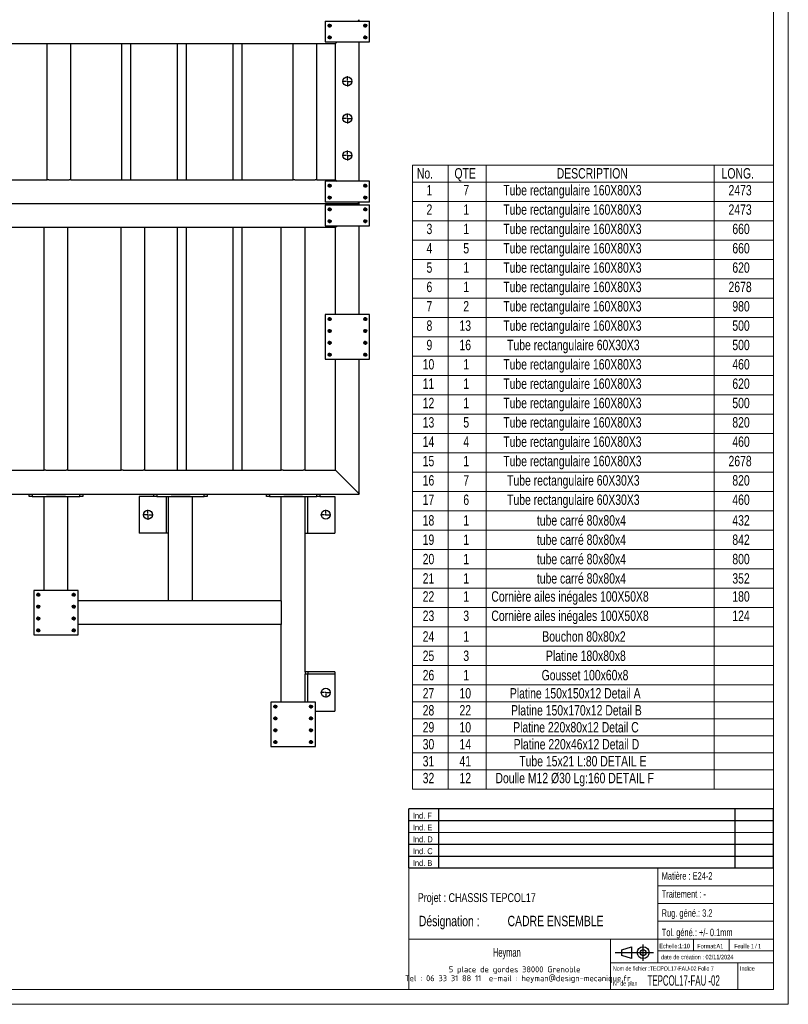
# Model space of a CAD drawing. Header units: millimetres. Extents: x 0 to 841, y 0 to 594.
# Tile 10 of 14: x 582 to 841, y 0 to 332. Entities that reach past the tile are written whole.
import ezdxf

# ---------------------------------------------------------------- set-up
doc = ezdxf.new("R2010")
doc.units = ezdxf.units.MM
doc.linetypes.add('CENTERX2', pattern=[20.32, 12.7, -2.54, 2.54, -2.54])
for name, color, linetype in [('NOTES', 6, 'Continuous'), ('TRAIT-FINS', 9, 'Continuous'), ('TRAIT-MIXTES', 3, 'CENTERX2')]:
    doc.layers.add(name, color=color, linetype=linetype)
doc.layers.add('TRAIT-FORT', color=4, linetype='Continuous', lineweight=25)
doc.styles.add('SLDTEXTSTYLE0', font='TXT', dxfattribs={"width": 0.75})
doc.styles.add('SLDTEXTSTYLE1', font='TXT', dxfattribs={"width": 0.567592})
doc.styles.add('SLDTEXTSTYLE2', font='TXT', dxfattribs={"width": 0.707278})
doc.styles.add('SLDTEXTSTYLE3', font='TXT', dxfattribs={"width": 0.7})
doc.styles.add('SLDTEXTSTYLE4', font='ISOCP3', dxfattribs={"width": 0.96})
doc.styles.add('SLDTEXTSTYLE5', font='TXT', dxfattribs={"width": 0.605})
doc.styles.add('SLDTEXTSTYLE6', font='TXT', dxfattribs={"width": 0.692308})

# ---------------------------------------------------------------- blocks, each defined once
blk = doc.blocks.new('Bloc2_1')
for p, q in [((2.32, 3.8), (5.55, 4.8)), ((2.32, 1.8), (2.32, 3.8)), ((5.55, 4.8), (5.55, 0.8)), ((9.48, 0), (9.48, 5.6)), ((0, 2.8), (12.98, 2.8)), ((5.55, 0.8), (2.32, 1.8))]:
    blk.add_line(p, q)
for radius in [2, 1]:
    blk.add_circle((9.48, 2.8), radius)
blk = doc.blocks.new('TAB MODIFS_1')
for p, q in [((123, 20), (0, 20)), ((0, 0), (0, 20)), ((10, 20), (10, 0)), ((110, 20), (110, 0)), ((123, 0), (123, 20)), ((0, 16), (123, 16)), ((0, 8), (123, 8)), ((0, 4), (123, 4)), ((0, 0), (123, 0))]:
    blk.add_line(p, q)
at = {"color": 7, "linetype": 'Continuous', "lineweight": 18}
blk.add_line((0, 12), (123, 12), dxfattribs=at)
at = {"color": 7}
for tag in ['AUTOATTR0', 'AUTOATTR1', 'AUTOATTR2', 'AUTOATTR3', 'AUTOATTR4', 'AUTOATTR5', 'AUTOATTR6', 'AUTOATTR7', 'AUTOATTR8', 'AUTOATTR9']:
    blk.add_attdef(tag, (0, 0), '', height=1, dxfattribs=at)
at = {"layer": 'NOTES', "color": 211, "char_height": 2, "attachment_point": 1, "style": 'SLDTEXTSTYLE0'}
for s, insert in [('Ind. F', (1.36, 18.66)), ('Ind. E', (1.36, 14.66)), ('Ind. D', (1.36, 10.66)), ('Ind. C', (1.36, 6.66)), ('Ind. B', (1.36, 2.66))]:
    blk.add_mtext(s, dxfattribs=dict(at, insert=insert))
blk = doc.blocks.new('SW_NOTE_1')
at = {"layer": 'NOTES', "color": 0, "char_height": 3.5, "attachment_point": 1, "style": 'SLDTEXTSTYLE0'}
for s, insert in [('Désignation :', (0, 4.51)), ('CADRE ENSEMBLE', (29.93, 4.51))]:
    blk.add_mtext(s, dxfattribs=dict(at, insert=insert))
blk = doc.blocks.new('SW_NOTE_2')
at = {"layer": 'NOTES', "color": 0, "char_height": 2, "attachment_point": 2, "style": 'SLDTEXTSTYLE4'}
for s, insert in [('5 place de gordes 38000 Grenoble', (20.84, 2.58)), ('Tel : 06 33 31 88 11  e-mail : heyman@design-mecanique.fr', (21.9, -0.42))]:
    blk.add_mtext(s, dxfattribs=dict(at, insert=insert))
blk = doc.blocks.new('SW_TABLEANNOTATION_0')
at = {"color": 0, "linetype": 'Continuous', "lineweight": 18}
for p, q in [((0, 0), (0, -210.55)), ((121.74, 0), (0, 0)), ((11.99, 0), (11.99, -5.73)), ((24.82, 0), (24.82, -5.73)), ((101.74, 0), (101.74, -5.73)), ((121.74, -210.55), (121.74, 0)), ((0, -5.73), (121.74, -5.73)), ((11.99, -5.73), (11.99, -210.55)), ((24.82, -5.73), (24.82, -210.55)), ((101.74, -5.73), (101.74, -210.55)), ((0, -12.25), (121.74, -12.25)), ((0, -18.78), (121.74, -18.78)), ((0, -25.3), (121.74, -25.3)), ((0, -31.83), (121.74, -31.83)), ((0, -38.35), (121.74, -38.35)), ((0, -44.88), (121.74, -44.88)), ((0, -51.41), (121.74, -51.41)), ((0, -57.93), (121.74, -57.93)), ((0, -64.46), (121.74, -64.46)), ((0, -70.98), (121.74, -70.98)), ((0, -77.51), (121.74, -77.51)), ((0, -84.03), (121.74, -84.03)), ((0, -90.56), (121.74, -90.56)), ((0, -97.09), (121.74, -97.09)), ((0, -103.61), (121.74, -103.61)), ((0, -110.14), (121.74, -110.14)), ((0, -116.66), (121.74, -116.66)), ((0, -123.19), (121.74, -123.19)), ((0, -129.71), (121.74, -129.71)), ((0, -136.24), (121.74, -136.24)), ((0, -142.77), (121.74, -142.77)), ((0, -149.29), (121.74, -149.29)), ((0, -155.82), (121.74, -155.82)), ((0, -162.34), (121.74, -162.34)), ((0, -168.87), (121.74, -168.87)), ((0, -175.39), (121.74, -175.39)), ((0, -181.12), (121.74, -181.12)), ((0, -186.84), (121.74, -186.84)), ((0, -192.57), (121.74, -192.57)), ((0, -198.3), (121.74, -198.3)), ((0, -204.02), (121.74, -204.02)), ((0, -210.55), (121.74, -210.55))]:
    blk.add_line(p, q, dxfattribs=at)
at = {"color": 0, "linetype": 'Continuous', "lineweight": 18, "char_height": 3.5, "attachment_point": 1, "style": 'SLDTEXTSTYLE0'}
for s, insert in [('No.', (1.45, -1.05)), ('QTE', (14.13, -1.05)), ('DESCRIPTION', (48.63, -1.05)), ('LONG.', (104.23, -1.05)), ('Tube rectangulaire 160X80X3', (30.59, -6.74)), ('1', (4.7, -6.74)), ('7', (17.11, -6.74)), ('2473', (106.57, -6.74)), ('2', (4.7, -13.27)), ('1', (17.11, -13.27)), ('Tube rectangulaire 160X80X3', (30.59, -13.27)), ('2473', (106.57, -13.27)), ('3', (4.7, -19.79)), ('1', (17.11, -19.79)), ('Tube rectangulaire 160X80X3', (30.59, -19.79)), ('660', (107.86, -19.79)), ('4', (4.7, -26.32)), ('5', (17.11, -26.32)), ('Tube rectangulaire 160X80X3', (30.59, -26.32)), ('660', (107.86, -26.32)), ('5', (4.7, -32.84)), ('1', (17.11, -32.84)), ('Tube rectangulaire 160X80X3', (30.59, -32.84)), ('620', (107.86, -32.84)), ('6', (4.7, -39.37)), ('1', (17.11, -39.37)), ('Tube rectangulaire 160X80X3', (30.59, -39.37)), ('2678', (106.57, -39.37)), ('7', (4.7, -45.89)), ('2', (17.11, -45.89)), ('Tube rectangulaire 160X80X3', (30.59, -45.89)), ('980', (107.86, -45.89)), ('8', (4.7, -52.42)), ('13', (15.82, -52.42)), ('Tube rectangulaire 160X80X3', (30.59, -52.42)), ('500', (107.86, -52.42)), ('9', (4.7, -58.95)), ('16', (15.82, -58.95)), ('Tube rectangulaire 60X30X3', (31.88, -58.95)), ('500', (107.86, -58.95)), ('10', (3.41, -65.47)), ('1', (17.11, -65.47)), ('Tube rectangulaire 160X80X3', (30.59, -65.47)), ('460', (107.86, -65.47)), ('11', (3.41, -72)), ('1', (17.11, -72)), ('Tube rectangulaire 160X80X3', (30.59, -72)), ('620', (107.86, -72)), ('12', (3.41, -78.52)), ('1', (17.11, -78.52)), ('Tube rectangulaire 160X80X3', (30.59, -78.52)), ('500', (107.86, -78.52)), ('13', (3.41, -85.05)), ('5', (17.11, -85.05)), ('Tube rectangulaire 160X80X3', (30.59, -85.05)), ('820', (107.86, -85.05)), ('14', (3.41, -91.57)), ('4', (17.11, -91.57)), ('Tube rectangulaire 160X80X3', (30.59, -91.57)), ('460', (107.86, -91.57)), ('15', (3.41, -98.1)), ('1', (17.11, -98.1)), ('Tube rectangulaire 160X80X3', (30.59, -98.1)), ('2678', (106.57, -98.1)), ('16', (3.41, -104.62)), ('7', (17.11, -104.62)), ('Tube rectangulaire 60X30X3', (31.88, -104.62)), ('820', (107.86, -104.62)), ('17', (3.41, -111.15)), ('6', (17.11, -111.15)), ('Tube rectangulaire 60X30X3', (31.88, -111.15)), ('460', (107.86, -111.15)), ('18', (3.41, -118.11)), ('1', (17.11, -118.11)), ('tube carré 80x80x4', (41.93, -118.11)), ('432', (107.86, -118.11)), ('19', (3.41, -124.64)), ('1', (17.11, -124.64)), ('tube carré 80x80x4', (41.93, -124.64)), ('842', (107.86, -124.64)), ('20', (3.41, -131.16)), ('1', (17.11, -131.16)), ('tube carré 80x80x4', (41.93, -131.16)), ('800', (107.86, -131.16)), ('21', (3.41, -137.69)), ('1', (17.11, -137.69)), ('tube carré 80x80x4', (41.93, -137.69)), ('352', (107.86, -137.69)), ('22', (3.41, -143.78)), ('1', (17.11, -143.78)), ('Cornière ailes inégales 100X50X8', (26.57, -143.78)), ('180', (107.86, -143.78)), ('23', (3.41, -150.3)), ('3', (17.11, -150.3)), ('Cornière ailes inégales 100X50X8', (26.57, -150.3)), ('124', (107.86, -150.3)), ('24', (3.41, -157.27)), ('1', (17.11, -157.27)), ('Bouchon 80x80x2', (43.76, -157.27)), ('25', (3.41, -163.79)), ('3', (17.11, -163.79)), ('Platine 180x80x8', (44.99, -163.79)), ('26', (3.41, -170.32)), ('1', (17.11, -170.32)), ('Gousset 100x60x8', (43.53, -170.32)), ('27', (3.41, -176.44)), ('10', (15.82, -176.44)), ('Platine 150x150x12 Detail A', (32.82, -176.44)), ('28', (3.41, -182.17)), ('22', (15.82, -182.17)), ('Platine 150x170x12 Detail B', (33.21, -182.17)), ('29', (3.41, -187.9)), ('10', (15.82, -187.9)), ('Platine 220x80x12 Detail C', (33.94, -187.9)), ('30', (3.41, -193.62)), ('14', (15.82, -193.62)), ('Platine 220x46x12 Detail D', (34.1, -193.62)), ('Tube 15x21 L:80 DETAIL E', (36, -199.35)), ('31', (3.41, -199.35)), ('41', (15.82, -199.35)), ('32', (3.41, -205.04)), ('12', (15.82, -205.04)), ('Doulle M12 Ø30 Lg:160 DETAIL F', (27.96, -205.04))]:
    blk.add_mtext(s, dxfattribs=dict(at, insert=insert))
blk = doc.blocks.new('SW_CENTERMARKSYMBOL_39')
at = {"layer": 'TRAIT-MIXTES', "color": 0}
for p, q in [((-0.4, 0), (-1.7, 0)), ((0, 0), (-0.2, 0)), ((0, 0.4), (0, 1.7)), ((0, 0), (0, 0.2)), ((0, 0), (0, -0.2)), ((0, 0), (0.2, 0)), ((0.4, 0), (1.7, 0)), ((0, -0.4), (0, -1.7))]:
    blk.add_line(p, q, dxfattribs=at)
blk = doc.blocks.new('SW_CENTERMARKSYMBOL_44')
at = {"layer": 'TRAIT-MIXTES', "color": 0}
for p, q in [((-0.4, 0), (-1.7, 0)), ((0, 0), (-0.2, 0)), ((0, 0.4), (0, 1.7)), ((0, 0), (0, 0.2)), ((0, 0), (0, -0.2)), ((0, 0), (0.2, 0)), ((0.4, 0), (1.7, 0)), ((0, -0.4), (0, -1.7))]:
    blk.add_line(p, q, dxfattribs=at)
blk = doc.blocks.new('SW_CENTERMARKSYMBOL_53')
at = {"layer": 'TRAIT-MIXTES', "color": 0}
for p, q in [((-0.4, 0), (-0.625, 0)), ((0, 0), (-0.2, 0)), ((0, 0.4), (0, 0.625)), ((0, 0), (0, 0.2)), ((0, 0), (0, -0.2)), ((0, 0), (0.2, 0)), ((0.4, 0), (0.625, 0)), ((0, -0.4), (0, -0.625))]:
    blk.add_line(p, q, dxfattribs=at)
blk = doc.blocks.new('SW_CENTERMARKSYMBOL_54')
at = {"layer": 'TRAIT-MIXTES', "color": 0}
for p, q in [((-0.4, 0), (-0.625, 0)), ((0, 0), (-0.2, 0)), ((0, 0.4), (0, 0.625)), ((0, 0), (0, 0.2)), ((0, 0), (0, -0.2)), ((0, 0), (0.2, 0)), ((0.4, 0), (0.625, 0)), ((0, -0.4), (0, -0.625))]:
    blk.add_line(p, q, dxfattribs=at)
blk = doc.blocks.new('SW_CENTERMARKSYMBOL_55')
at = {"layer": 'TRAIT-MIXTES', "color": 0}
for p, q in [((-0.4, 0), (-0.625, 0)), ((0, 0), (-0.2, 0)), ((0, 0.4), (0, 0.625)), ((0, 0), (0, 0.2)), ((0, 0), (0, -0.2)), ((0, 0), (0.2, 0)), ((0.4, 0), (0.625, 0)), ((0, -0.4), (0, -0.625))]:
    blk.add_line(p, q, dxfattribs=at)
blk = doc.blocks.new('SW_CENTERMARKSYMBOL_56')
at = {"layer": 'TRAIT-MIXTES', "color": 0}
for p, q in [((-0.4, 0), (-0.625, 0)), ((0, 0), (-0.2, 0)), ((0, 0.4), (0, 0.625)), ((0, 0), (0, 0.2)), ((0, 0), (0, -0.2)), ((0, 0), (0.2, 0)), ((0.4, 0), (0.625, 0)), ((0, -0.4), (0, -0.625))]:
    blk.add_line(p, q, dxfattribs=at)
blk = doc.blocks.new('SW_CENTERMARKSYMBOL_76')
at = {"layer": 'TRAIT-MIXTES', "color": 0}
for p, q in [((-0.4, 0), (-0.625, 0)), ((0, 0), (-0.2, 0)), ((0, 0.4), (0, 0.625)), ((0, 0), (0, 0.2)), ((0, 0), (0, -0.2)), ((0, 0), (0.2, 0)), ((0.4, 0), (0.625, 0)), ((0, -0.4), (0, -0.625))]:
    blk.add_line(p, q, dxfattribs=at)
blk = doc.blocks.new('SW_CENTERMARKSYMBOL_77')
at = {"layer": 'TRAIT-MIXTES', "color": 0}
for p, q in [((-0.4, 0), (-0.625, 0)), ((0, 0), (-0.2, 0)), ((0, 0.4), (0, 0.625)), ((0, 0), (0, 0.2)), ((0, 0), (0, -0.2)), ((0, 0), (0.2, 0)), ((0.4, 0), (0.625, 0)), ((0, -0.4), (0, -0.625))]:
    blk.add_line(p, q, dxfattribs=at)
blk = doc.blocks.new('SW_CENTERMARKSYMBOL_78')
at = {"layer": 'TRAIT-MIXTES', "color": 0}
for p, q in [((-0.4, 0), (-0.625, 0)), ((0, 0), (-0.2, 0)), ((0, 0.4), (0, 0.625)), ((0, 0), (0, 0.2)), ((0, 0), (0, -0.2)), ((0, 0), (0.2, 0)), ((0.4, 0), (0.625, 0)), ((0, -0.4), (0, -0.625))]:
    blk.add_line(p, q, dxfattribs=at)
blk = doc.blocks.new('SW_CENTERMARKSYMBOL_79')
at = {"layer": 'TRAIT-MIXTES', "color": 0}
for p, q in [((-0.4, 0), (-0.625, 0)), ((0, 0), (-0.2, 0)), ((0, 0.4), (0, 0.625)), ((0, 0), (0, 0.2)), ((0, 0), (0, -0.2)), ((0, 0), (0.2, 0)), ((0.4, 0), (0.625, 0)), ((0, -0.4), (0, -0.625))]:
    blk.add_line(p, q, dxfattribs=at)
blk = doc.blocks.new('SW_CENTERMARKSYMBOL_80')
at = {"layer": 'TRAIT-MIXTES', "color": 0}
for p, q in [((-0.4, 0), (-0.625, 0)), ((0, 0), (-0.2, 0)), ((0, 0.4), (0, 0.625)), ((0, 0), (0, 0.2)), ((0, 0), (0, -0.2)), ((0, 0), (0.2, 0)), ((0.4, 0), (0.625, 0)), ((0, -0.4), (0, -0.625))]:
    blk.add_line(p, q, dxfattribs=at)
blk = doc.blocks.new('SW_CENTERMARKSYMBOL_81')
at = {"layer": 'TRAIT-MIXTES', "color": 0}
for p, q in [((-0.4, 0), (-0.625, 0)), ((0, 0), (-0.2, 0)), ((0, 0.4), (0, 0.625)), ((0, 0), (0, 0.2)), ((0, 0), (0, -0.2)), ((0, 0), (0.2, 0)), ((0.4, 0), (0.625, 0)), ((0, -0.4), (0, -0.625))]:
    blk.add_line(p, q, dxfattribs=at)
blk = doc.blocks.new('SW_CENTERMARKSYMBOL_82')
at = {"layer": 'TRAIT-MIXTES', "color": 0}
for p, q in [((-0.4, 0), (-0.625, 0)), ((0, 0), (-0.2, 0)), ((0, 0.4), (0, 0.625)), ((0, 0), (0, 0.2)), ((0, 0), (0, -0.2)), ((0, 0), (0.2, 0)), ((0.4, 0), (0.625, 0)), ((0, -0.4), (0, -0.625))]:
    blk.add_line(p, q, dxfattribs=at)
blk = doc.blocks.new('SW_CENTERMARKSYMBOL_83')
at = {"layer": 'TRAIT-MIXTES', "color": 0}
for p, q in [((-0.4, 0), (-0.625, 0)), ((0, 0), (-0.2, 0)), ((0, 0.4), (0, 0.625)), ((0, 0), (0, 0.2)), ((0, 0), (0, -0.2)), ((0, 0), (0.2, 0)), ((0.4, 0), (0.625, 0)), ((0, -0.4), (0, -0.625))]:
    blk.add_line(p, q, dxfattribs=at)
blk = doc.blocks.new('SW_CENTERMARKSYMBOL_90')
at = {"layer": 'TRAIT-MIXTES', "color": 0}
for p, q in [((-0.4, 60), (-1.7, 60)), ((0, 60), (-0.2, 60)), ((0, 60.4), (0, 61.7)), ((0, 60), (0, 60.2)), ((0, 60), (0, 59.8)), ((0, 60), (0.2, 60)), ((0.4, 60), (1.7, 60)), ((-0.4, 0), (-1.7, 0)), ((0, 0), (-0.2, 0)), ((0, 0), (0, 0.2)), ((0, 0), (0, -0.2)), ((0, 0), (0.2, 0)), ((0.4, 0), (1.7, 0)), ((0, -0.4), (0, -1.7))]:
    blk.add_line(p, q, dxfattribs=at)
blk = doc.blocks.new('SW_CENTERMARKSYMBOL_91')
at = {"layer": 'TRAIT-MIXTES', "color": 0}
for p, q in [((-0.4, 0), (-0.625, 0)), ((0, 0), (-0.2, 0)), ((0, 0.4), (0, 0.625)), ((0, 0), (0, 0.2)), ((0, 0), (0, -0.2)), ((0, 0), (0.2, 0)), ((0.4, 0), (0.625, 0)), ((0, -0.4), (0, -0.625))]:
    blk.add_line(p, q, dxfattribs=at)
blk = doc.blocks.new('SW_CENTERMARKSYMBOL_92')
at = {"layer": 'TRAIT-MIXTES', "color": 0}
for p, q in [((-0.4, 0), (-0.625, 0)), ((0, 0), (-0.2, 0)), ((0, 0.4), (0, 0.625)), ((0, 0), (0, 0.2)), ((0, 0), (0, -0.2)), ((0, 0), (0.2, 0)), ((0.4, 0), (0.625, 0)), ((0, -0.4), (0, -0.625))]:
    blk.add_line(p, q, dxfattribs=at)
blk = doc.blocks.new('SW_CENTERMARKSYMBOL_93')
at = {"layer": 'TRAIT-MIXTES', "color": 0}
for p, q in [((-0.4, 0), (-0.625, 0)), ((0, 0), (-0.2, 0)), ((0, 0.4), (0, 0.625)), ((0, 0), (0, 0.2)), ((0, 0), (0, -0.2)), ((0, 0), (0.2, 0)), ((0.4, 0), (0.625, 0)), ((0, -0.4), (0, -0.625))]:
    blk.add_line(p, q, dxfattribs=at)
blk = doc.blocks.new('SW_CENTERMARKSYMBOL_94')
at = {"layer": 'TRAIT-MIXTES', "color": 0}
for p, q in [((-0.4, 0), (-0.625, 0)), ((0, 0), (-0.2, 0)), ((0, 0.4), (0, 0.625)), ((0, 0), (0, 0.2)), ((0, 0), (0, -0.2)), ((0, 0), (0.2, 0)), ((0.4, 0), (0.625, 0)), ((0, -0.4), (0, -0.625))]:
    blk.add_line(p, q, dxfattribs=at)
blk = doc.blocks.new('SW_CENTERMARKSYMBOL_95')
at = {"layer": 'TRAIT-MIXTES', "color": 0}
for p, q in [((-0.4, 0), (-0.625, 0)), ((0, 0), (-0.2, 0)), ((0, 0.4), (0, 0.625)), ((0, 0), (0, 0.2)), ((0, 0), (0, -0.2)), ((0, 0), (0.2, 0)), ((0.4, 0), (0.625, 0)), ((0, -0.4), (0, -0.625))]:
    blk.add_line(p, q, dxfattribs=at)
blk = doc.blocks.new('SW_CENTERMARKSYMBOL_96')
at = {"layer": 'TRAIT-MIXTES', "color": 0}
for p, q in [((-0.4, 0), (-0.625, 0)), ((0, 0), (-0.2, 0)), ((0, 0.4), (0, 0.625)), ((0, 0), (0, 0.2)), ((0, 0), (0, -0.2)), ((0, 0), (0.2, 0)), ((0.4, 0), (0.625, 0)), ((0, -0.4), (0, -0.625))]:
    blk.add_line(p, q, dxfattribs=at)
blk = doc.blocks.new('SW_CENTERMARKSYMBOL_97')
at = {"layer": 'TRAIT-MIXTES', "color": 0}
for p, q in [((-0.4, 0), (-0.625, 0)), ((0, 0), (-0.2, 0)), ((0, 0.4), (0, 0.625)), ((0, 0), (0, 0.2)), ((0, 0), (0, -0.2)), ((0, 0), (0.2, 0)), ((0.4, 0), (0.625, 0)), ((0, -0.4), (0, -0.625))]:
    blk.add_line(p, q, dxfattribs=at)
blk = doc.blocks.new('SW_CENTERMARKSYMBOL_98')
at = {"layer": 'TRAIT-MIXTES', "color": 0}
for p, q in [((-0.4, 0), (-0.625, 0)), ((0, 0), (-0.2, 0)), ((0, 0.4), (0, 0.625)), ((0, 0), (0, 0.2)), ((0, 0), (0, -0.2)), ((0, 0), (0.2, 0)), ((0.4, 0), (0.625, 0)), ((0, -0.4), (0, -0.625))]:
    blk.add_line(p, q, dxfattribs=at)
blk = doc.blocks.new('SW_CENTERMARKSYMBOL_100')
at = {"layer": 'TRAIT-MIXTES', "color": 0}
for p, q in [((-0.4, 0), (-1.7, 0)), ((0, 0), (-0.2, 0)), ((0, 0.4), (0, 1.7)), ((0, 0), (0, 0.2)), ((0, 0), (0, -0.2)), ((0, 0), (0.2, 0)), ((0.4, 0), (1.7, 0)), ((0, -0.4), (0, -1.7))]:
    blk.add_line(p, q, dxfattribs=at)
blk = doc.blocks.new('SW_CENTERMARKSYMBOL_101')
at = {"layer": 'TRAIT-MIXTES', "color": 0}
for p, q in [((-0.4, 0), (-1.7, 0)), ((0, 0), (-0.2, 0)), ((0, 0.4), (0, 1.7)), ((0, 0), (0, 0.2)), ((0, 0), (0, -0.2)), ((0, 0), (0.2, 0)), ((0.4, 0), (1.7, 0)), ((0, -0.4), (0, -1.7))]:
    blk.add_line(p, q, dxfattribs=at)
blk = doc.blocks.new('SW_CENTERMARKSYMBOL_185')
at = {"layer": 'TRAIT-MIXTES', "color": 0}
for p, q in [((-0.4, 0), (-0.625, 0)), ((0, 0), (-0.2, 0)), ((0, 0.4), (0, 0.625)), ((0, 0), (0, 0.2)), ((0, 0), (0, -0.2)), ((0, 0), (0.2, 0)), ((0.4, 0), (0.625, 0)), ((0, -0.4), (0, -0.625))]:
    blk.add_line(p, q, dxfattribs=at)
blk = doc.blocks.new('SW_CENTERMARKSYMBOL_186')
at = {"layer": 'TRAIT-MIXTES', "color": 0}
for p, q in [((-0.4, 0), (-0.625, 0)), ((0, 0), (-0.2, 0)), ((0, 0.4), (0, 0.625)), ((0, 0), (0, 0.2)), ((0, 0), (0, -0.2)), ((0, 0), (0.2, 0)), ((0.4, 0), (0.625, 0)), ((0, -0.4), (0, -0.625))]:
    blk.add_line(p, q, dxfattribs=at)
blk = doc.blocks.new('SW_CENTERMARKSYMBOL_187')
at = {"layer": 'TRAIT-MIXTES', "color": 0}
for p, q in [((-0.4, 0), (-0.625, 0)), ((0, 0), (-0.2, 0)), ((0, 0.4), (0, 0.625)), ((0, 0), (0, 0.2)), ((0, 0), (0, -0.2)), ((0, 0), (0.2, 0)), ((0.4, 0), (0.625, 0)), ((0, -0.4), (0, -0.625))]:
    blk.add_line(p, q, dxfattribs=at)
blk = doc.blocks.new('SW_CENTERMARKSYMBOL_188')
at = {"layer": 'TRAIT-MIXTES', "color": 0}
for p, q in [((-0.4, 0), (-0.625, 0)), ((0, 0), (-0.2, 0)), ((0, 0.4), (0, 0.625)), ((0, 0), (0, 0.2)), ((0, 0), (0, -0.2)), ((0, 0), (0.2, 0)), ((0.4, 0), (0.625, 0)), ((0, -0.4), (0, -0.625))]:
    blk.add_line(p, q, dxfattribs=at)
blk = doc.blocks.new('SW_CENTERMARKSYMBOL_189')
at = {"layer": 'TRAIT-MIXTES', "color": 0}
for p, q in [((-0.4, 0), (-0.625, 0)), ((0, 0), (-0.2, 0)), ((0, 0.4), (0, 0.625)), ((0, 0), (0, 0.2)), ((0, 0), (0, -0.2)), ((0, 0), (0.2, 0)), ((0.4, 0), (0.625, 0)), ((0, -0.4), (0, -0.625))]:
    blk.add_line(p, q, dxfattribs=at)
blk = doc.blocks.new('SW_CENTERMARKSYMBOL_190')
at = {"layer": 'TRAIT-MIXTES', "color": 0}
for p, q in [((-0.4, 0), (-0.625, 0)), ((0, 0), (-0.2, 0)), ((0, 0.4), (0, 0.625)), ((0, 0), (0, 0.2)), ((0, 0), (0, -0.2)), ((0, 0), (0.2, 0)), ((0.4, 0), (0.625, 0)), ((0, -0.4), (0, -0.625))]:
    blk.add_line(p, q, dxfattribs=at)
blk = doc.blocks.new('SW_CENTERMARKSYMBOL_191')
at = {"layer": 'TRAIT-MIXTES', "color": 0}
for p, q in [((-0.4, 0), (-0.625, 0)), ((0, 0), (-0.2, 0)), ((0, 0.4), (0, 0.625)), ((0, 0), (0, 0.2)), ((0, 0), (0, -0.2)), ((0, 0), (0.2, 0)), ((0.4, 0), (0.625, 0)), ((0, -0.4), (0, -0.625))]:
    blk.add_line(p, q, dxfattribs=at)
blk = doc.blocks.new('SW_CENTERMARKSYMBOL_192')
at = {"layer": 'TRAIT-MIXTES', "color": 0}
for p, q in [((-0.4, 0), (-0.625, 0)), ((0, 0), (-0.2, 0)), ((0, 0.4), (0, 0.625)), ((0, 0), (0, 0.2)), ((0, 0), (0, -0.2)), ((0, 0), (0.2, 0)), ((0.4, 0), (0.625, 0)), ((0, -0.4), (0, -0.625))]:
    blk.add_line(p, q, dxfattribs=at)
blk = doc.blocks.new('SW_CENTERMARKSYMBOL_225')
at = {"layer": 'TRAIT-MIXTES', "color": 0}
for p, q in [((-0.4, 0), (-0.625, 0)), ((0, 0), (-0.2, 0)), ((0, 0.4), (0, 0.625)), ((0, 0), (0, 0.2)), ((0, 0), (0, -0.2)), ((0, 0), (0.2, 0)), ((0.4, 0), (0.625, 0)), ((0, -0.4), (0, -0.625))]:
    blk.add_line(p, q, dxfattribs=at)
blk = doc.blocks.new('SW_CENTERMARKSYMBOL_226')
at = {"layer": 'TRAIT-MIXTES', "color": 0}
for p, q in [((-0.4, 0), (-0.625, 0)), ((0, 0), (-0.2, 0)), ((0, 0.4), (0, 0.625)), ((0, 0), (0, 0.2)), ((0, 0), (0, -0.2)), ((0, 0), (0.2, 0)), ((0.4, 0), (0.625, 0)), ((0, -0.4), (0, -0.625))]:
    blk.add_line(p, q, dxfattribs=at)
blk = doc.blocks.new('SW_CENTERMARKSYMBOL_227')
at = {"layer": 'TRAIT-MIXTES', "color": 0}
for p, q in [((-0.4, 0), (-0.625, 0)), ((0, 0), (-0.2, 0)), ((0, 0.4), (0, 0.625)), ((0, 0), (0, 0.2)), ((0, 0), (0, -0.2)), ((0, 0), (0.2, 0)), ((0.4, 0), (0.625, 0)), ((0, -0.4), (0, -0.625))]:
    blk.add_line(p, q, dxfattribs=at)
blk = doc.blocks.new('SW_CENTERMARKSYMBOL_228')
at = {"layer": 'TRAIT-MIXTES', "color": 0}
for p, q in [((-0.4, 0), (-0.625, 0)), ((0, 0), (-0.2, 0)), ((0, 0.4), (0, 0.625)), ((0, 0), (0, 0.2)), ((0, 0), (0, -0.2)), ((0, 0), (0.2, 0)), ((0.4, 0), (0.625, 0)), ((0, -0.4), (0, -0.625))]:
    blk.add_line(p, q, dxfattribs=at)
blk = doc.blocks.new('SW_CENTERMARKSYMBOL_231')
at = {"layer": 'TRAIT-MIXTES', "color": 0}
for p, q in [((-0.4, 0), (-0.625, 0)), ((0, 0), (-0.2, 0)), ((0, 0.4), (0, 0.625)), ((0, 0), (0, 0.2)), ((0, 0), (0, -0.2)), ((0, 0), (0.2, 0)), ((0.4, 0), (0.625, 0)), ((0, -0.4), (0, -0.625))]:
    blk.add_line(p, q, dxfattribs=at)
blk = doc.blocks.new('SW_CENTERMARKSYMBOL_232')
at = {"layer": 'TRAIT-MIXTES', "color": 0}
for p, q in [((-0.4, 0), (-0.625, 0)), ((0, 0), (-0.2, 0)), ((0, 0.4), (0, 0.625)), ((0, 0), (0, 0.2)), ((0, 0), (0, -0.2)), ((0, 0), (0.2, 0)), ((0.4, 0), (0.625, 0)), ((0, -0.4), (0, -0.625))]:
    blk.add_line(p, q, dxfattribs=at)
blk = doc.blocks.new('SW_CENTERMARKSYMBOL_233')
at = {"layer": 'TRAIT-MIXTES', "color": 0}
for p, q in [((-0.4, 0), (-0.625, 0)), ((0, 0), (-0.2, 0)), ((0, 0.4), (0, 0.625)), ((0, 0), (0, 0.2)), ((0, 0), (0, -0.2)), ((0, 0), (0.2, 0)), ((0.4, 0), (0.625, 0)), ((0, -0.4), (0, -0.625))]:
    blk.add_line(p, q, dxfattribs=at)
blk = doc.blocks.new('SW_CENTERMARKSYMBOL_234')
at = {"layer": 'TRAIT-MIXTES', "color": 0}
for p, q in [((-0.4, 0), (-0.625, 0)), ((0, 0), (-0.2, 0)), ((0, 0.4), (0, 0.625)), ((0, 0), (0, 0.2)), ((0, 0), (0, -0.2)), ((0, 0), (0.2, 0)), ((0.4, 0), (0.625, 0)), ((0, -0.4), (0, -0.625))]:
    blk.add_line(p, q, dxfattribs=at)

msp = doc.modelspace()

# ---------------------------------------------------------------- linework, layer by layer
at = {"color": 7, "linetype": 'Continuous', "lineweight": 18}
for p, q in [((841, 594), (841, 0)), ((836, 589), (836, 5)), ((713, 46), (713, 5)), ((836, 46), (713, 46)), ((797, 46), (797, 14)), ((836, 46), (836, 5)), ((797, 40), (836, 40)), ((797, 34), (836, 34)), ((797, 28), (836, 28)), ((713, 22), (836, 22)), ((781, 22), (781, 5)), ((809, 22), (809, 18)), ((821, 22), (821, 18)), ((797, 18), (836, 18)), ((781, 14), (836, 14)), ((824, 14), (824, 5)), ((836, 5), (5, 5)), ((713, 5), (836, 5)), ((841, 0), (0, 0))]:
    msp.add_line(p, q, dxfattribs=at)
at = {"layer": 'TRAIT-FINS', "color": 7, "linetype": 'Continuous', "lineweight": 18}
for centre in [(686.28, 330.14), (698.28, 330.14), (686.28, 326.14), (698.28, 326.14), (686.28, 276.14), (698.28, 276.14), (686.28, 272.14), (698.28, 272.14), (686.28, 268.14), (698.28, 268.14), (686.28, 264.14), (698.28, 264.14), (686.28, 231.14), (698.28, 231.14), (686.28, 227.14), (698.28, 227.14), (686.28, 223.14), (698.28, 223.14), (686.28, 219.14), (698.28, 219.14), (587.98, 138.14), (587.98, 138.14), (599.98, 138.14), (599.98, 138.14), (587.98, 134.14), (587.98, 134.14), (599.98, 134.14), (599.98, 134.14), (587.98, 130.14), (587.98, 130.14), (599.98, 130.14), (599.98, 130.14), (587.98, 126.14), (587.98, 126.14), (599.98, 126.14), (599.98, 126.14), (667.98, 100.44), (679.98, 100.44), (667.98, 96.44), (679.98, 96.44), (667.98, 92.44), (679.98, 92.44), (667.98, 88.44), (679.98, 88.44)]:
    msp.add_arc(centre, 0.5, 255, 195, dxfattribs=at)
at = {"layer": 'TRAIT-FORT', "color": 4, "linetype": 'Continuous', "lineweight": 25}
for p, q in [((695.78, 331.64), (696.28, 332.14)), ((696.28, 331.64), (696.28, 332.14)), ((684.78, 331.64), (684.78, 324.64)), ((684.78, 331.64), (699.78, 331.64)), ((699.78, 324.64), (699.78, 331.64)), ((566.98, 324.14), (590.98, 324.14)), ((590.98, 278.14), (590.98, 324.14)), ((590.98, 324.14), (591.58, 324.14)), ((591.58, 324.14), (598.38, 324.14)), ((598.38, 324.14), (598.98, 324.14)), ((598.98, 278.14), (598.98, 324.14)), ((598.98, 324.14), (673.98, 324.14)), ((616.23, 278.14), (616.23, 324.14)), ((619.23, 278.14), (619.23, 324.14)), ((634.98, 278.14), (634.98, 324.14)), ((637.98, 278.14), (637.98, 324.14)), ((653.73, 278.14), (653.73, 324.14)), ((656.73, 278.14), (656.73, 324.14)), ((673.98, 278.14), (673.98, 324.14)), ((673.98, 324.14), (674.58, 324.14)), ((674.58, 324.14), (681.38, 324.14)), ((681.38, 324.14), (681.98, 324.14)), ((681.98, 278.14), (681.98, 324.14)), ((681.98, 324.14), (688.28, 324.14)), ((684.78, 324.64), (699.78, 324.64)), ((688.28, 324.14), (688.78, 324.64)), ((688.28, 278.14), (688.28, 324.14)), ((696.28, 277.64), (696.28, 324.64)), ((566.98, 278.14), (590.98, 278.14)), ((591.58, 278.14), (590.98, 278.14)), ((591.58, 278.14), (598.38, 278.14)), ((598.98, 278.14), (598.38, 278.14)), ((598.98, 278.14), (673.98, 278.14)), ((674.58, 278.14), (673.98, 278.14)), ((674.58, 278.14), (681.38, 278.14)), ((681.98, 278.14), (681.38, 278.14)), ((681.98, 278.14), (688.28, 278.14)), ((684.78, 277.64), (684.78, 270.64)), ((699.78, 277.64), (684.78, 277.64)), ((688.28, 278.14), (688.78, 277.64)), ((688.28, 278.14), (688.78, 277.64)), ((699.78, 270.64), (699.78, 277.64)), ((439.98, 270.14), (696.28, 270.14)), ((448.98, 270.14), (696.28, 270.14)), ((699.78, 270.64), (684.78, 270.64)), ((684.78, 269.64), (684.78, 262.64)), ((684.78, 269.64), (699.78, 269.64)), ((695.78, 270.64), (696.28, 270.14)), ((695.78, 270.64), (696.28, 270.14)), ((695.78, 269.64), (696.28, 270.14)), ((696.28, 270.14), (696.28, 270.64)), ((696.28, 269.64), (696.28, 270.14)), ((699.78, 262.64), (699.78, 269.64)), ((684.78, 262.64), (699.78, 262.64)), ((688.28, 262.14), (688.78, 262.64)), ((696.28, 232.64), (696.28, 262.64)), ((566.98, 262.14), (589.98, 262.14)), ((589.98, 180.14), (589.98, 262.14)), ((589.98, 262.14), (590.58, 262.14)), ((590.58, 262.14), (597.38, 262.14)), ((597.38, 262.14), (597.98, 262.14)), ((597.98, 180.14), (597.98, 262.14)), ((597.98, 262.14), (615.98, 262.14)), ((615.98, 180.14), (615.98, 262.14)), ((615.98, 262.14), (616.58, 262.14)), ((616.58, 262.14), (623.38, 262.14)), ((623.38, 262.14), (623.98, 262.14)), ((623.98, 180.14), (623.98, 262.14)), ((623.98, 262.14), (669.98, 262.14)), ((634.98, 180.14), (634.98, 262.14)), ((637.98, 180.14), (637.98, 262.14)), ((653.73, 180.14), (653.73, 262.14)), ((656.73, 180.14), (656.73, 262.14)), ((669.98, 180.14), (669.98, 262.14)), ((669.98, 262.14), (670.58, 262.14)), ((670.58, 262.14), (677.38, 262.14)), ((677.38, 262.14), (677.98, 262.14)), ((677.98, 180.14), (677.98, 262.14)), ((677.98, 262.14), (688.28, 262.14)), ((688.28, 232.64), (688.28, 262.14)), ((684.78, 232.64), (684.78, 217.64)), ((699.78, 232.64), (684.78, 232.64)), ((699.78, 217.64), (699.78, 232.64)), ((684.78, 217.64), (699.78, 217.64)), ((688.28, 180.14), (688.28, 217.64)), ((696.28, 172.14), (696.28, 217.64)), ((576.98, 180.14), (589.98, 180.14)), ((590.58, 180.14), (589.98, 180.14)), ((590.58, 180.14), (597.38, 180.14)), ((597.98, 180.14), (597.38, 180.14)), ((597.98, 180.14), (615.98, 180.14)), ((616.58, 180.14), (615.98, 180.14)), ((616.58, 180.14), (623.38, 180.14)), ((623.98, 180.14), (623.38, 180.14)), ((623.98, 180.14), (669.98, 180.14)), ((670.58, 180.14), (669.98, 180.14)), ((670.58, 180.14), (677.38, 180.14)), ((677.98, 180.14), (677.38, 180.14)), ((677.98, 180.14), (688.28, 180.14)), ((688.28, 180.14), (688.88, 179.54)), ((688.28, 180.14), (688.88, 179.54)), ((688.88, 179.54), (695.68, 172.74)), ((695.68, 172.74), (696.28, 172.14)), ((695.68, 172.74), (696.28, 172.14)), ((576.98, 172.14), (585.38, 172.14)), ((584.98, 171.34), (584.98, 172.14)), ((585.98, 171.34), (584.98, 171.34)), ((585.38, 172.14), (585.98, 172.14)), ((585.98, 172.14), (585.98, 171.34)), ((585.98, 172.14), (601.98, 172.14)), ((585.98, 171.34), (601.98, 171.34)), ((589.98, 139.64), (589.98, 171.34)), ((597.18, 171.34), (590.78, 171.34)), ((597.98, 139.64), (597.98, 171.34)), ((601.98, 171.34), (601.98, 172.14)), ((601.98, 172.14), (602.58, 172.14)), ((602.98, 171.34), (601.98, 171.34)), ((602.58, 172.14), (627.38, 172.14)), ((602.98, 172.14), (602.98, 171.34)), ((621.98, 171.34), (621.98, 158.94)), ((622.38, 171.34), (621.98, 171.34)), ((626.98, 171.34), (622.38, 171.34)), ((626.98, 171.34), (626.98, 172.14)), ((627.98, 171.34), (626.98, 171.34)), ((627.38, 172.14), (627.98, 172.14)), ((627.98, 172.14), (627.98, 171.34)), ((627.98, 172.14), (643.98, 172.14)), ((627.98, 171.34), (643.98, 171.34)), ((631.18, 171.34), (631.18, 158.94)), ((631.98, 136.14), (631.98, 171.34)), ((639.18, 171.34), (632.78, 171.34)), ((639.98, 136.14), (639.98, 171.34)), ((643.98, 171.34), (643.98, 172.14)), ((643.98, 172.14), (644.58, 172.14)), ((644.98, 171.34), (643.98, 171.34)), ((644.58, 172.14), (665.38, 172.14)), ((644.98, 172.14), (644.98, 171.34)), ((664.98, 171.34), (664.98, 172.14)), ((665.98, 171.34), (664.98, 171.34)), ((665.38, 172.14), (665.98, 172.14)), ((665.98, 172.14), (665.98, 171.34)), ((665.98, 172.14), (681.98, 172.14)), ((665.98, 171.34), (681.98, 171.34)), ((669.98, 136.14), (669.98, 171.34)), ((677.18, 171.34), (670.78, 171.34)), ((677.98, 112.14), (677.98, 171.34)), ((678.78, 171.34), (678.78, 158.94)), ((681.98, 171.34), (681.98, 172.14)), ((681.98, 172.14), (682.58, 172.14)), ((682.98, 171.34), (681.98, 171.34)), ((682.58, 172.14), (696.28, 172.14)), ((682.98, 172.14), (682.98, 171.34)), ((682.98, 171.34), (687.58, 171.34)), ((687.58, 171.34), (687.98, 171.34)), ((687.98, 171.34), (687.98, 158.94)), ((622.38, 158.94), (621.98, 158.94)), ((630.38, 158.94), (622.38, 158.94)), ((631.18, 158.94), (630.38, 158.94)), ((631.58, 158.94), (631.18, 158.94)), ((631.98, 158.94), (631.58, 158.94)), ((677.98, 158.94), (678.38, 158.94)), ((678.38, 158.94), (678.78, 158.94)), ((678.78, 158.94), (679.58, 158.94)), ((679.58, 158.94), (687.58, 158.94)), ((687.58, 158.94), (687.98, 158.94)), ((586.48, 139.64), (586.48, 124.64)), ((601.48, 139.64), (586.48, 139.64)), ((601.48, 124.64), (601.48, 139.64)), ((631.98, 136.14), (601.48, 136.14)), ((632.78, 136.14), (631.98, 136.14)), ((639.18, 136.14), (632.78, 136.14)), ((639.98, 136.14), (639.18, 136.14)), ((669.98, 136.14), (639.98, 136.14)), ((669.98, 136.14), (669.98, 135.34)), ((669.98, 135.34), (669.98, 128.94)), ((669.98, 128.14), (601.48, 128.14)), ((669.98, 128.94), (669.98, 128.14)), ((669.98, 101.94), (669.98, 128.14)), ((586.48, 124.64), (601.48, 124.64)), ((677.98, 112.14), (677.98, 111.34)), ((678.98, 112.14), (677.98, 112.14)), ((677.98, 101.94), (677.98, 111.34)), ((678.98, 111.34), (677.98, 111.34)), ((678.78, 111.34), (678.78, 101.94)), ((678.98, 112.14), (678.98, 111.34)), ((687.98, 112.14), (678.98, 112.14)), ((687.98, 111.34), (678.98, 111.34)), ((687.98, 112.14), (687.98, 111.34)), ((687.98, 111.34), (687.98, 98.94)), ((666.48, 101.94), (666.48, 86.94)), ((681.48, 101.94), (666.48, 101.94)), ((681.48, 86.94), (681.48, 101.94)), ((681.48, 98.94), (687.58, 98.94)), ((687.58, 98.94), (687.98, 98.94)), ((666.48, 86.94), (681.48, 86.94))]:
    msp.add_line(p, q, dxfattribs=at)
for centre, radius in [((686.28, 330.14), 0.503), ((686.28, 330.14), 0.425), ((698.28, 330.14), 0.503), ((698.28, 330.14), 0.425), ((686.28, 326.14), 0.503), ((686.28, 326.14), 0.425), ((698.28, 326.14), 0.503), ((698.28, 326.14), 0.425), ((692.28, 311.34), 1.5), ((692.28, 298.84), 1.5), ((692.28, 286.34), 1.5), ((686.28, 276.14), 0.503), ((686.28, 276.14), 0.425), ((698.28, 276.14), 0.503), ((698.28, 276.14), 0.425), ((686.28, 272.14), 0.503), ((686.28, 272.14), 0.425), ((698.28, 272.14), 0.503), ((698.28, 272.14), 0.425), ((686.28, 268.14), 0.503), ((686.28, 268.14), 0.425), ((698.28, 268.14), 0.503), ((698.28, 268.14), 0.425), ((686.28, 264.14), 0.503), ((686.28, 264.14), 0.425), ((698.28, 264.14), 0.503), ((698.28, 264.14), 0.425), ((686.28, 231.14), 0.503), ((686.28, 231.14), 0.425), ((698.28, 231.14), 0.503), ((698.28, 231.14), 0.425), ((686.28, 227.14), 0.503), ((686.28, 227.14), 0.425), ((698.28, 227.14), 0.503), ((698.28, 227.14), 0.425), ((686.28, 223.14), 0.503), ((686.28, 223.14), 0.425), ((698.28, 223.14), 0.503), ((698.28, 223.14), 0.425), ((686.28, 219.14), 0.503), ((686.28, 219.14), 0.425), ((698.28, 219.14), 0.503), ((698.28, 219.14), 0.425), ((624.98, 165.14), 1.5), ((684.98, 165.14), 1.5), ((587.98, 138.14), 0.503), ((587.98, 138.14), 0.425), ((599.98, 138.14), 0.503), ((599.98, 138.14), 0.425), ((587.98, 134.14), 0.503), ((587.98, 134.14), 0.425), ((599.98, 134.14), 0.503), ((599.98, 134.14), 0.425), ((587.98, 130.14), 0.503), ((587.98, 130.14), 0.425), ((599.98, 130.14), 0.503), ((599.98, 130.14), 0.425), ((587.98, 126.14), 0.503), ((587.98, 126.14), 0.425), ((599.98, 126.14), 0.503), ((599.98, 126.14), 0.425), ((684.98, 105.14), 1.5), ((667.98, 100.44), 0.503), ((667.98, 100.44), 0.425), ((679.98, 100.44), 0.503), ((679.98, 100.44), 0.425), ((667.98, 96.44), 0.503), ((667.98, 96.44), 0.425), ((679.98, 96.44), 0.503), ((679.98, 96.44), 0.425), ((667.98, 92.44), 0.503), ((667.98, 92.44), 0.425), ((679.98, 92.44), 0.503), ((679.98, 92.44), 0.425), ((667.98, 88.44), 0.503), ((667.98, 88.44), 0.425), ((679.98, 88.44), 0.503), ((679.98, 88.44), 0.425)]:
    msp.add_circle(centre, radius, dxfattribs=at)

# ---------------------------------------------------------------- block references
at = {"color": 7, "linetype": 'Continuous', "lineweight": 18}
msp.add_blockref('SW_TABLEANNOTATION_0', (714.26, 283.11), dxfattribs=at)
for name, p in [('TAB MODIFS_1', (712.99, 45.99)), ('Bloc2_1', (782.56, 14.63))]:
    msp.add_blockref(name, p)
at = {"layer": 'NOTES', "color": 211}
for name, p in [('SW_NOTE_1', (716.37, 25.34)), ('SW_NOTE_2', (727.84, 10.21))]:
    msp.add_blockref(name, p, dxfattribs=at)
at = {"layer": 'TRAIT-MIXTES', "color": 3}
for name, p in [('SW_CENTERMARKSYMBOL_232', (686.28, 330.14)), ('SW_CENTERMARKSYMBOL_233', (698.28, 330.14)), ('SW_CENTERMARKSYMBOL_231', (686.28, 326.14)), ('SW_CENTERMARKSYMBOL_234', (698.28, 326.14)), ('SW_CENTERMARKSYMBOL_100', (692.28, 311.34)), ('SW_CENTERMARKSYMBOL_101', (692.28, 298.84)), ('SW_CENTERMARKSYMBOL_39', (692.28, 286.34)), ('SW_CENTERMARKSYMBOL_54', (686.28, 276.14)), ('SW_CENTERMARKSYMBOL_55', (698.28, 276.14)), ('SW_CENTERMARKSYMBOL_53', (686.28, 272.14)), ('SW_CENTERMARKSYMBOL_56', (698.28, 272.14)), ('SW_CENTERMARKSYMBOL_226', (686.28, 268.14)), ('SW_CENTERMARKSYMBOL_227', (698.28, 268.14)), ('SW_CENTERMARKSYMBOL_225', (686.28, 264.14)), ('SW_CENTERMARKSYMBOL_228', (698.28, 264.14)), ('SW_CENTERMARKSYMBOL_94', (686.28, 231.14)), ('SW_CENTERMARKSYMBOL_95', (698.28, 231.14)), ('SW_CENTERMARKSYMBOL_93', (686.28, 227.14)), ('SW_CENTERMARKSYMBOL_96', (698.28, 227.14)), ('SW_CENTERMARKSYMBOL_92', (686.28, 223.14)), ('SW_CENTERMARKSYMBOL_97', (698.28, 223.14)), ('SW_CENTERMARKSYMBOL_91', (686.28, 219.14)), ('SW_CENTERMARKSYMBOL_98', (698.28, 219.14)), ('SW_CENTERMARKSYMBOL_44', (624.98, 165.14)), ('SW_CENTERMARKSYMBOL_90', (684.98, 105.14)), ('SW_CENTERMARKSYMBOL_79', (587.98, 138.14)), ('SW_CENTERMARKSYMBOL_80', (599.98, 138.14)), ('SW_CENTERMARKSYMBOL_78', (587.98, 134.14)), ('SW_CENTERMARKSYMBOL_81', (599.98, 134.14)), ('SW_CENTERMARKSYMBOL_77', (587.98, 130.14)), ('SW_CENTERMARKSYMBOL_82', (599.98, 130.14)), ('SW_CENTERMARKSYMBOL_76', (587.98, 126.14)), ('SW_CENTERMARKSYMBOL_83', (599.98, 126.14)), ('SW_CENTERMARKSYMBOL_188', (667.98, 100.44)), ('SW_CENTERMARKSYMBOL_189', (679.98, 100.44)), ('SW_CENTERMARKSYMBOL_187', (667.98, 96.44)), ('SW_CENTERMARKSYMBOL_190', (679.98, 96.44)), ('SW_CENTERMARKSYMBOL_186', (667.98, 92.44)), ('SW_CENTERMARKSYMBOL_191', (679.98, 92.44)), ('SW_CENTERMARKSYMBOL_185', (667.98, 88.44)), ('SW_CENTERMARKSYMBOL_192', (679.98, 88.44))]:
    msp.add_blockref(name, p, dxfattribs=at)

# ---------------------------------------------------------------- texts
at = {"layer": 'NOTES', "color": 211}
for s, insert, char_height, attachment_point, style in [('Matière : E24-2', (798.27, 44.56), 2.5, 1, 'SLDTEXTSTYLE0'), ('Projet : CHASSIS TEPCOL17', (716.02, 37.49), 3, 1, 'SLDTEXTSTYLE0'), ('Traitement : -', (798.3, 38.47), 2.5, 1, 'SLDTEXTSTYLE0'), ('Rug. géné.: 3.2', (798.28, 32.03), 2.5, 1, 'SLDTEXTSTYLE0'), ('Tol. géné.: +/- 0.1mm', (798.32, 25.5), 2.5, 1, 'SLDTEXTSTYLE0'), ('Echelle:1:10', (797.45, 20.4), 1.5, 1, 'SLDTEXTSTYLE0'), ('Format:A1', (810.29, 20.38), 1.5, 1, 'SLDTEXTSTYLE0'), ('Feuille 1 / 1', (822.81, 20.38), 1.5, 1, 'SLDTEXTSTYLE6'), ('Heyman', (746.06, 19.03), 3, 2, 'SLDTEXTSTYLE5'), ('date de création : 02/11/2024', (798.01, 16.69), 1.5, 1, 'SLDTEXTSTYLE0'), ('Nom de fichier :TECPOL17-FAU-02 Folio 7', (781.85, 12.82), 1.5, 1, 'SLDTEXTSTYLE2'), ('Indice', (824.69, 12.86), 1.5, 1, 'SLDTEXTSTYLE0'), ('N° de plan', (781.88, 7.77), 1.5, 1, 'SLDTEXTSTYLE3'), ('TEPCOL17-FAU -02', (793.54, 9.79), 3.5, 1, 'SLDTEXTSTYLE1')]:
    msp.add_mtext(s, dxfattribs=dict(at, insert=insert, char_height=char_height, attachment_point=attachment_point, style=style))

doc.saveas('drawing.dxf')
